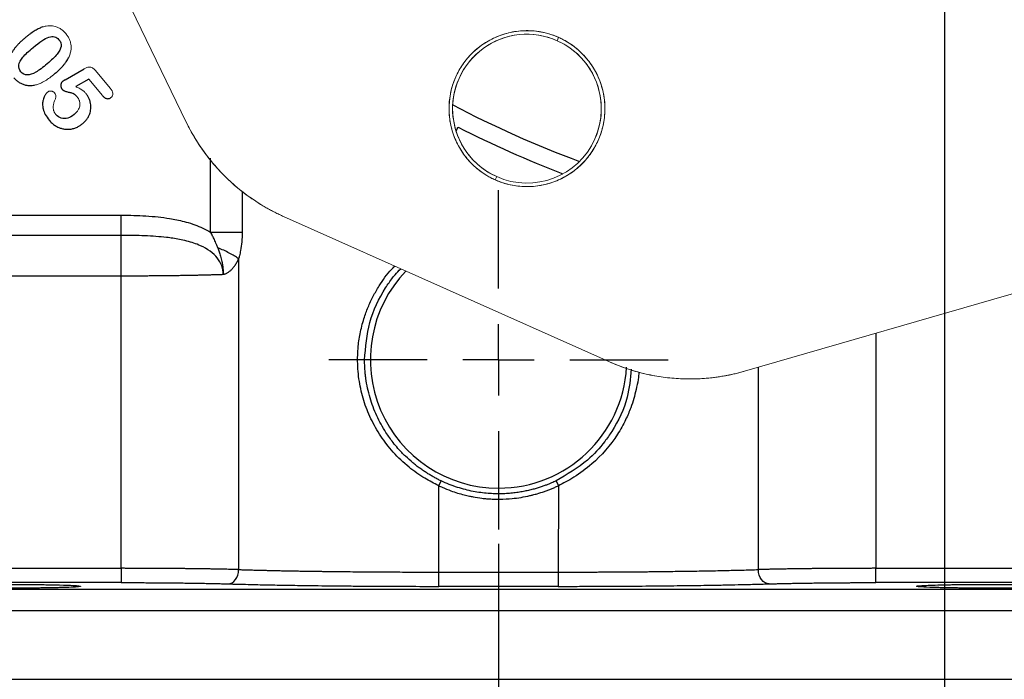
# Model space of a CAD drawing. Header units: inches. Extents: x 0.3 to 34.1, y 0.2 to 21.7.
# Tile 7 of 36: x 4.5 to 7.9, y 5 to 7.3. Entities that reach past the tile are written whole.
import ezdxf

# ---------------------------------------------------------------- set-up
doc = ezdxf.new("R2010")
doc.units = ezdxf.units.IN
doc.header["$MEASUREMENT"] = 0
doc.layers.add('SLD-0', color=7, linetype='Continuous', lineweight=25)
doc.styles.add('SLDTEXTSTYLE0', font='TXT', dxfattribs={"width": 0.75})
doc.dimstyles.new('SLDDIMSTYLE0', dxfattribs={"dimtxt": 0.125, "dimasz": 0.13, "dimexe": 0, "dimexo": 0.0625, "dimgap": 0.03125, "dimtad": 0, "dimtih": 1, "dimtoh": 1, "dimlfac": 0.8, "dimrnd": 1e-09, "dimzin": 12, "dimdsep": 46, "dimtxsty": 'SLDTEXTSTYLE0', "dimsah": 1, "dimcen": 0.09, "dimadec": 0, "dimazin": 3, "dimtfac": 1, "dimtofl": 0, "dimtmove": 0, "dimatfit": 3, "dimfxl": 1, "dimfrac": 2, "dimtolj": 1, "dimtzin": 12, "dimarcsym": 0})

# ---------------------------------------------------------------- blocks, each defined once
blk = doc.blocks.new('_D')
at = {"layer": 'SLD-0'}
for p, q in [((11.5481, 10.2186), (11.5481, 1.9743)), ((6.1356, 5.4623), (6.1356, 1.9743)), ((9.069, 2.2793), (9.0309, 2.2793)), ((9.0309, 2.2793), (9.0309, 2.0809)), ((9.577, 2.2793), (9.6151, 2.2793)), ((9.6151, 2.2793), (9.6151, 2.0809)), ((6.1356, 2.0993), (8.9213, 2.0993)), ((9.0309, 2.0809), (9.069, 2.0809)), ((9.6151, 2.0809), (9.577, 2.0809)), ((11.5481, 2.0993), (9.7247, 2.0993))]:
    blk.add_line(p, q, dxfattribs=at)
for points in [[(6.1356, 2.0993), (6.2656, 2.0793), (6.2656, 2.1193)], [(11.5481, 2.0993), (11.4181, 2.1193), (11.4181, 2.0793)]]:
    blk.add_solid(points, dxfattribs=at)
at = {"layer": 'SLD-0', "char_height": 0.125, "attachment_point": 1, "style": 'SLDTEXTSTYLE0'}
for s, insert in [('109.98', (9.069, 2.242)), ('4.33', (9.1614, 2.055))]:
    blk.add_mtext(s, dxfattribs=dict(at, insert=insert))
blk = doc.blocks.new('_D_1')
at = {"layer": 'SLD-0'}
for p, q in [((7.6981, 9.2324), (7.6981, 2.9192)), ((6.1356, 5.4623), (6.1356, 2.9192)), ((6.7439, 3.2242), (6.7058, 3.2242)), ((6.7058, 3.2242), (6.7058, 3.0258)), ((7.1595, 3.2242), (7.1976, 3.2242)), ((7.1976, 3.2242), (7.1976, 3.0258)), ((6.1356, 3.0442), (6.5962, 3.0442)), ((7.6981, 3.0442), (7.3072, 3.0442)), ((6.7058, 3.0258), (6.7439, 3.0258)), ((7.1976, 3.0258), (7.1595, 3.0258))]:
    blk.add_line(p, q, dxfattribs=at)
for points in [[(6.1356, 3.0442), (6.2656, 3.0242), (6.2656, 3.0642)], [(7.6981, 3.0442), (7.5681, 3.0642), (7.5681, 3.0242)]]:
    blk.add_solid(points, dxfattribs=at)
at = {"layer": 'SLD-0', "char_height": 0.125, "attachment_point": 1, "style": 'SLDTEXTSTYLE0'}
for s, insert in [('31.75', (6.7439, 3.1869)), ('1.25', (6.7901, 2.9999))]:
    blk.add_mtext(s, dxfattribs=dict(at, insert=insert))
blk = doc.blocks.new('_D_2')
at = {"layer": 'SLD-0'}
for p, q in [((6.1356, 5.4623), (6.1356, 2.4468)), ((10.0418, 4.9379), (10.0418, 2.4468)), ((7.868, 2.7518), (7.8299, 2.7518)), ((7.8299, 2.7518), (7.8299, 2.5533)), ((8.2836, 2.7518), (8.3217, 2.7518)), ((8.3217, 2.7518), (8.3217, 2.5533)), ((6.1356, 2.5718), (7.7203, 2.5718)), ((7.8299, 2.5533), (7.868, 2.5533)), ((8.3217, 2.5533), (8.2836, 2.5533)), ((10.0418, 2.5718), (8.4313, 2.5718))]:
    blk.add_line(p, q, dxfattribs=at)
for points in [[(6.1356, 2.5718), (6.2656, 2.5518), (6.2656, 2.5918)], [(10.0418, 2.5718), (9.9118, 2.5918), (9.9118, 2.5518)]]:
    blk.add_solid(points, dxfattribs=at)
at = {"layer": 'SLD-0', "char_height": 0.125, "attachment_point": 1, "style": 'SLDTEXTSTYLE0'}
for s, insert in [('79.38', (7.868, 2.7145)), ('3.13', (7.9142, 2.5275))]:
    blk.add_mtext(s, dxfattribs=dict(at, insert=insert))
blk = doc.blocks.new('_D_3')
at = {"layer": 'SLD-0'}
for p, q in [((6.1356, 5.4623), (6.1356, 2.4468)), ((2.2293, 4.9379), (2.2293, 2.4468)), ((3.8768, 2.7518), (3.8388, 2.7518)), ((3.8388, 2.7518), (3.8388, 2.5533)), ((4.2925, 2.7518), (4.3306, 2.7518)), ((4.3306, 2.7518), (4.3306, 2.5533)), ((2.2293, 2.5718), (3.7291, 2.5718)), ((3.8388, 2.5533), (3.8768, 2.5533)), ((4.3306, 2.5533), (4.2925, 2.5533)), ((6.1356, 2.5718), (4.4402, 2.5718))]:
    blk.add_line(p, q, dxfattribs=at)
for points in [[(2.2293, 2.5718), (2.3593, 2.5518), (2.3593, 2.5918)], [(6.1356, 2.5718), (6.0056, 2.5918), (6.0056, 2.5518)]]:
    blk.add_solid(points, dxfattribs=at)
at = {"layer": 'SLD-0', "char_height": 0.125, "attachment_point": 1, "style": 'SLDTEXTSTYLE0'}
for s, insert in [('79.38', (3.8768, 2.7145)), ('3.13', (3.923, 2.5275))]:
    blk.add_mtext(s, dxfattribs=dict(at, insert=insert))
blk = doc.blocks.new('_D_4')
at = {"layer": 'SLD-0'}
for p, q in [((2.1575, 7.0337), (2.1575, 1.9743)), ((6.1356, 5.4623), (6.1356, 1.9743)), ((4.1676, 2.2793), (4.1295, 2.2793)), ((4.1295, 2.2793), (4.1295, 2.0809)), ((4.5833, 2.2793), (4.6213, 2.2793)), ((4.6213, 2.2793), (4.6213, 2.0809)), ((2.1575, 2.0993), (4.0199, 2.0993)), ((4.1295, 2.0809), (4.1676, 2.0809)), ((4.6213, 2.0809), (4.5833, 2.0809)), ((6.1356, 2.0993), (4.731, 2.0993))]:
    blk.add_line(p, q, dxfattribs=at)
for points in [[(2.1575, 2.0993), (2.2875, 2.0793), (2.2875, 2.1193)], [(6.1356, 2.0993), (6.0056, 2.1193), (6.0056, 2.0793)]]:
    blk.add_solid(points, dxfattribs=at)
at = {"layer": 'SLD-0', "char_height": 0.125, "attachment_point": 1, "style": 'SLDTEXTSTYLE0'}
for s, insert in [('80.84', (4.1676, 2.242)), ('3.18', (4.2138, 2.055))]:
    blk.add_mtext(s, dxfattribs=dict(at, insert=insert))
blk = doc.blocks.new('SW_CENTERMARKSYMBOL_1')
at = {"layer": 'SLD-0', "color": 0}
for p, q in [((0, 0.25), (0, 0.594375)), ((0, 0), (0, 0.125)), ((-0.25, 0), (-0.594375, 0)), ((0, 0), (-0.125, 0)), ((0, 0), (0, -0.125)), ((0, 0), (0.125, 0)), ((0.25, 0), (0.594375, 0)), ((0, -0.25), (0, -0.594375))]:
    blk.add_line(p, q, dxfattribs=at)

msp = doc.modelspace()

# ---------------------------------------------------------------- linework, layer by layer
at = {"color": 144, "linetype": 'Continuous', "lineweight": 18}
for p, q in [((5.0415, 6.9386), (4.1359, 8.8065)), ((6.3413, 7.2242), (6.3463, 7.2356)), ((4.776, 7.0564), (4.722, 7.1208)), ((4.6994, 7.0895), (4.7479, 7.0317)), ((6.124, 6.7367), (6.1291, 6.7481)), ((8.9924, 6.6421), (6.9979, 6.0667)), ((6.5243, 6.0995), (5.3825, 6.6084))]:
    msp.add_line(p, q, dxfattribs=at)
at = {"color": 7, "linetype": 'Continuous', "lineweight": 25}
for p, q in [((4.6169, 7.0867), (4.684, 7.1254)), ((4.6994, 7.0895), (4.6539, 7.0632)), ((3.5579, 6.6131), (4.8136, 6.6131)), ((4.8136, 6.5424), (3.5372, 6.5424)), ((5.2249, 6.4604), (5.2249, 5.372)), ((3.3021, 6.4009), (4.8136, 6.4009)), ((4.8136, 5.3764), (4.8136, 6.4009)), ((5.926, 5.6658), (5.9341, 5.6827)), ((5.9261, 5.3633), (5.926, 5.6658)), ((6.3371, 5.6826), (6.3452, 5.6657)), ((6.3452, 5.6657), (6.3451, 5.3633)), ((3.3021, 5.3764), (4.8136, 5.3764)), ((5.9261, 5.3633), (6.3451, 5.3633)), ((7.4576, 5.3764), (8.9691, 5.3764)), ((4.8136, 5.3264), (3.3021, 5.3264)), ((8.9691, 5.3264), (7.4576, 5.3264)), ((3.8719, 5.3031), (8.3992, 5.3031)), ((6.3451, 5.3133), (5.9261, 5.3133)), ((8.3992, 5.2281), (3.8719, 5.2281)), ((3.8719, 4.9879), (8.3992, 4.9879)), ((4.6712, 4.9878), (4.6712, 4.9879)), ((7.6, 4.9879), (7.6, 4.9878))]:
    msp.add_line(p, q, dxfattribs=at)
at = {"color": 8, "linetype": 'Continuous', "lineweight": 25}
for p, q in [((5.1268, 6.553), (5.1268, 6.8132)), ((5.2371, 6.696), (5.2371, 6.553)), ((7.4576, 6.1993), (7.4576, 5.3764)), ((7.0463, 5.372), (7.0463, 6.0806))]:
    msp.add_line(p, q, dxfattribs=at)
at = {"color": 144, "linetype": 'Continuous', "lineweight": 18}
for centre, radius, start, end in [((6.2352, 6.9861), 0.2731, 65.9786, 245.9786), ((6.2352, 6.9861), 0.2606, 65.9786, 245.9786), ((6.2352, 6.9861), 0.2606, 335.9786, 155.9786), ((6.2352, 6.9861), 0.2731, 245.9786, 65.9786), ((6.2352, 6.9861), 0.2606, 245.9786, 65.9786), ((6.2352, 6.9861), 0.2606, 155.9786, 335.9786), ((5.6643, 7.2406), 0.6921, 205.8638, 245.9786), ((6.806, 6.7317), 0.6921, 245.9786, 286.0934)]:
    msp.add_arc(centre, radius, start, end, dxfattribs=at)
at = {"color": 8, "linetype": 'Continuous', "lineweight": 25}
msp.add_arc((7.6981, 10.2686), 3.6954, 242.2048, 249.7524, dxfattribs=at)
at = {"color": 7, "linetype": 'Continuous', "lineweight": 25}
for centre, radius, start, end in [((7.6981, 10.2686), 3.7563, 243.0222, 249.1555), ((6.1356, 6.1066), 0.4494, 136.2472, 270), ((6.1356, 6.1066), 0.4494, 270, 356.7045)]:
    msp.add_arc(centre, radius, start, end, dxfattribs=at)
for points, knots in [([(4.5384, 7.2722), (4.5363, 7.2714), (4.532, 7.2699), (4.5255, 7.2669), (4.5187, 7.2634), (4.5117, 7.2594), (4.5045, 7.2548), (4.497, 7.2497), (4.4892, 7.244), (4.4812, 7.2378), (4.4758, 7.2334), (4.4731, 7.2311)], [0, 0, 0, 0, 0.086206, 0.178112, 0.276006, 0.380125, 0.490667, 0.607798, 0.731655, 0.862355, 1, 1, 1, 1]), ([(4.4731, 7.2311), (4.4699, 7.2284), (4.4638, 7.2231), (4.4554, 7.215), (4.4478, 7.2069), (4.441, 7.1988), (4.4352, 7.1908), (4.4319, 7.1853), (4.4303, 7.1827)], [0, 0, 0, 0, 0.191397, 0.372225, 0.542926, 0.704021, 0.856133, 1, 1, 1, 1]), ([(4.5047, 7.2006), (4.5273, 7.2195), (4.5457, 7.2315), (4.5744, 7.2413), (4.5861, 7.2383), (4.5951, 7.2276)], [-2, -2, -2, -2, -1, -1, 0, 0, 0, 0]), ([(4.5951, 7.2276), (4.6014, 7.2201), (4.6039, 7.2122), (4.6013, 7.1956), (4.5967, 7.1865), (4.5807, 7.167), (4.5692, 7.1559), (4.5544, 7.1434)], [-3, -3, -3, -3, -2, -2, -1, -1, 0, 0, 0, 0]), ([(4.4616, 7.1152), (4.4556, 7.1224), (4.4532, 7.1302), (4.4561, 7.1471), (4.461, 7.1563), (4.4775, 7.1763), (4.4894, 7.1877), (4.5047, 7.2006)], [-3, -3, -3, -3, -2, -2, -1, -1, 0, 0, 0, 0]), ([(4.5544, 7.1434), (4.5386, 7.1302), (4.5252, 7.1204), (4.503, 7.1075), (4.4931, 7.1042), (4.4755, 7.104), (4.468, 7.1076), (4.4616, 7.1152)], [-3, -3, -3, -3, -2, -2, -1, -1, 0, 0, 0, 0]), ([(4.58, 7.108), (4.5834, 7.1108), (4.5899, 7.1164), (4.5989, 7.125), (4.607, 7.1333), (4.614, 7.1414), (4.62, 7.1494), (4.6251, 7.1572), (4.6278, 7.1625), (4.6291, 7.165)], [0, 0, 0, 0, 0.17534, 0.339167, 0.491801, 0.63364, 0.765179, 0.887039, 1, 1, 1, 1]), ([(4.4372, 7.0942), (4.4386, 7.0926), (4.4414, 7.0894), (4.446, 7.0851), (4.4508, 7.0812), (4.4558, 7.0778), (4.4611, 7.0749), (4.4666, 7.0724), (4.4724, 7.0703), (4.4813, 7.068), (4.4939, 7.0665), (4.5044, 7.0678), (4.5097, 7.0685)], [0, 0, 0, 0, 0.0794214, 0.1569136, 0.2329629, 0.3080841, 0.3828107, 0.4576848, 0.5332455, 0.6100172, 0.8003131, 1, 1, 1, 1]), ([(4.6075, 7.081), (4.6068, 7.0803), (4.6053, 7.0789), (4.6037, 7.0764), (4.6025, 7.0735), (4.6017, 7.0704), (4.6014, 7.0658), (4.6021, 7.0598), (4.6048, 7.0558), (4.6062, 7.0539)], [0, 0, 0, 0, 0.100881, 0.200506, 0.302342, 0.409646, 0.52521, 0.762995, 1, 1, 1, 1]), ([(4.6169, 7.0867), (4.6147, 7.0854), (4.6115, 7.0836), (4.6084, 7.0816), (4.6075, 7.081)], [0, 0, 0, 0, 0.695589, 1, 1, 1, 1]), ([(4.555, 7.0441), (4.5541, 7.0433), (4.5523, 7.0417), (4.5499, 7.0389), (4.5477, 7.0356), (4.5448, 7.0307), (4.5418, 7.0242), (4.5394, 7.0167), (4.5382, 7.0097), (4.5379, 7.0022), (4.5383, 6.9939), (4.5403, 6.9811), (4.547, 6.9643), (4.556, 6.9525), (4.5609, 6.9461)], [0, 0, 0, 0, 0.031964, 0.06609, 0.102718, 0.142123, 0.224219, 0.300324, 0.358851, 0.421231, 0.50708, 0.589914, 0.779518, 1, 1, 1, 1]), ([(4.6062, 7.0539), (4.6067, 7.0533), (4.6077, 7.0522), (4.6097, 7.0508), (4.612, 7.0494), (4.6151, 7.048), (4.6194, 7.0465), (4.6268, 7.0446), (4.6347, 7.0429), (4.6418, 7.0407), (4.6471, 7.0387), (4.653, 7.0341), (4.657, 7.0296), (4.6593, 7.027)], [0, 0, 0, 0, 0.036179, 0.075914, 0.119863, 0.168513, 0.244283, 0.340763, 0.546052, 0.639761, 0.704953, 0.828187, 1, 1, 1, 1]), ([(4.6794, 6.9345), (4.681, 6.9359), (4.6841, 6.9386), (4.6884, 6.9431), (4.6922, 6.9478), (4.6957, 6.9528), (4.6987, 6.9581), (4.703, 6.9671), (4.7071, 6.9808), (4.7075, 6.9967), (4.7053, 7.0099), (4.7019, 7.0203), (4.6968, 7.0302), (4.6923, 7.0361), (4.69, 7.0391)], [0, 0, 0, 0, 0.05376, 0.106505, 0.158543, 0.210196, 0.261791, 0.313659, 0.468036, 0.622327, 0.717076, 0.8101, 0.903665, 1, 1, 1, 1]), ([(4.7479, 7.0317), (4.749, 7.0305), (4.7509, 7.0283), (4.7542, 7.0255), (4.7577, 7.0231), (4.7618, 7.0214), (4.7668, 7.0207), (4.7725, 7.0216), (4.7757, 7.0239), (4.7775, 7.0252)], [0, 0, 0, 0, 0.137321, 0.261613, 0.374657, 0.512767, 0.649323, 0.816881, 1, 1, 1, 1]), ([(4.5609, 6.9461), (4.5626, 6.9442), (4.5658, 6.9405), (4.5711, 6.9354), (4.5766, 6.9308), (4.5823, 6.9268), (4.5882, 6.9233), (4.5959, 6.9196), (4.6056, 6.9162), (4.6163, 6.9142), (4.626, 6.9137), (4.6361, 6.9143), (4.6476, 6.9167), (4.6594, 6.9213), (4.6701, 6.9272), (4.6763, 6.932), (4.6794, 6.9345)], [0, 0, 0, 0, 0.056654, 0.111517, 0.164876, 0.217043, 0.268351, 0.319152, 0.40919, 0.498362, 0.562474, 0.626917, 0.724887, 0.824965, 0.910871, 1, 1, 1, 1]), ([(4.6485, 6.9656), (4.6413, 6.9595), (4.6337, 6.9553), (4.6181, 6.9508), (4.6106, 6.9507), (4.5961, 6.9548), (4.5899, 6.9589), (4.5847, 6.9651)], [-3, -3, -3, -3, -2, -2, -1, -1, 0, 0, 0, 0]), ([(4.8136, 6.6131), (4.8434, 6.6131), (4.8732, 6.6123), (4.9297, 6.6086), (4.9563, 6.6059), (4.9995, 6.5989), (5.0161, 6.5955), (5.0426, 6.5887), (5.0527, 6.5857), (5.0825, 6.5757), (5.1018, 6.5674), (5.1224, 6.5557), (5.1246, 6.5544), (5.1268, 6.553)], [-0.6893704, -0.6893704, -0.6893704, -0.6893704, -0.5105501, -0.5105501, -0.3061839, -0.3061839, -0.1784551, -0.1784551, -0.1145907, -0.1145907, -0.0124076, -0.0124076, 0, 0, 0, 0]), ([(4.8136, 6.5424), (4.8136, 6.5475), (4.8136, 6.5669), (4.8136, 6.5977), (4.8136, 6.6131)], [-1, -1, -1, -1, -0.5000016, -0.0000016, -0.0000016, -0.0000016, -0.0000016]), ([(5.1711, 6.406), (5.1712, 6.4255), (5.1641, 6.445), (5.1368, 6.4803), (5.1156, 6.4951), (5.0759, 6.513), (5.0596, 6.5184), (5.0339, 6.5249), (5.0252, 6.5268), (5.0019, 6.5312), (4.9871, 6.5334), (4.9481, 6.5379), (4.9235, 6.5395), (4.8704, 6.5419), (4.842, 6.5424), (4.8136, 6.5424)], [-1.021831, -1.021831, -1.021831, -1.021831, -0.840456, -0.840456, -0.676963, -0.676963, -0.57478, -0.57478, -0.510915, -0.510915, -0.383187, -0.383187, -0.17882, -0.17882, 0, 0, 0, 0]), ([(4.8136, 6.4009), (4.8136, 6.4389), (4.8136, 6.5002), (4.8136, 6.5343), (4.8136, 6.5422)], [0.189253, 0.189253, 0.189253, 0.189253, 0.689253, 1, 1, 1, 1]), ([(5.2371, 6.553), (5.2231, 6.553), (5.2059, 6.553), (5.1681, 6.553), (5.1475, 6.553), (5.1268, 6.553)], [0, 0, 0, 0, 0.5, 0.5, 1, 1, 1, 1]), ([(5.152, 6.4987), (5.1504, 6.5028), (5.1467, 6.5124), (5.1407, 6.5263), (5.1339, 6.5403), (5.1292, 6.5487), (5.1268, 6.553)], [0, 0, 0, 0, 0.220057, 0.520526, 0.755609, 1, 1, 1, 1]), ([(5.2371, 6.553), (5.2371, 6.5417), (5.2366, 6.5305), (5.2346, 6.5091), (5.2333, 6.4991), (5.2304, 6.4832), (5.2292, 6.4772), (5.2269, 6.4676), (5.2259, 6.464), (5.2249, 6.4604)], [0, 0, 0, 0, 0.0686866, 0.0686866, 0.1306012, 0.1306012, 0.1692979, 0.1692979, 0.1934833, 0.1934833, 0.1934833, 0.1934833]), ([(5.152, 6.4987), (5.1536, 6.4943), (5.1553, 6.4898), (5.1585, 6.4802), (5.1601, 6.4751), (5.1625, 6.4666), (5.1632, 6.4637), (5.1648, 6.4574), (5.1655, 6.4541), (5.1671, 6.4466), (5.1678, 6.4426), (5.169, 6.4349), (5.1693, 6.4321), (5.1699, 6.4268), (5.1701, 6.4249), (5.1704, 6.4211), (5.1705, 6.4198), (5.1707, 6.4172), (5.1708, 6.4162), (5.1708, 6.4144), (5.1709, 6.4138), (5.171, 6.4112), (5.1711, 6.4091), (5.1711, 6.406)], [0, 0, 0, 0, 0.25, 0.25, 0.5, 0.5, 0.625, 0.625, 0.75, 0.75, 0.875, 0.875, 0.9375, 0.9375, 0.96875, 0.96875, 0.984375, 0.984375, 0.992188, 0.992188, 0.996094, 0.996094, 1, 1, 1, 1]), ([(5.1711, 6.406), (5.1718, 6.406), (5.1732, 6.4061), (5.1756, 6.4067), (5.1781, 6.4076), (5.1814, 6.409), (5.1853, 6.4111), (5.1908, 6.4146), (5.1972, 6.4198), (5.2047, 6.4275), (5.2121, 6.4369), (5.219, 6.448), (5.223, 6.4562), (5.2249, 6.4604)], [0, 0, 0, 0, 0.028231, 0.060806, 0.097948, 0.139808, 0.205075, 0.273906, 0.398158, 0.528494, 0.682351, 0.838971, 1, 1, 1, 1]), ([(5.926, 5.6658), (5.9097, 5.6741), (5.8731, 5.6925), (5.8188, 5.7314), (5.7664, 5.7807), (5.7219, 5.8382), (5.6872, 5.8992), (5.6619, 5.9636), (5.646, 6.0314), (5.6409, 6.0932), (5.6425, 6.1493), (5.65, 6.1993), (5.6621, 6.2473), (5.678, 6.2909), (5.6958, 6.3294), (5.7223, 6.3742), (5.7472, 6.4103), (5.7683, 6.431), (5.7722, 6.4347)], [0, 0, 0, 0, 0.059835, 0.133612, 0.217534, 0.295478, 0.372038, 0.447554, 0.521699, 0.59912, 0.649376, 0.704795, 0.764007, 0.810893, 0.85707, 0.902899, 0.982372, 1, 1, 1, 1]), ([(5.6662, 6.1066), (5.6698, 6.1508), (5.6772, 6.2398), (5.7219, 6.3347), (5.7584, 6.3863), (5.7759, 6.4088), (5.7861, 6.4187), (5.793, 6.4254)], [0, 0, 0, 0, 0.3745352, 0.7555151, 0.8789724, 0.9172101, 1, 1, 1, 1]), ([(4.8136, 6.4009), (4.8193, 6.4009), (4.8306, 6.4009), (4.8476, 6.401), (4.8646, 6.401), (4.8817, 6.4011), (4.8987, 6.4012), (4.9158, 6.4013), (4.9328, 6.4014), (4.9498, 6.4016), (4.9667, 6.4018), (4.9835, 6.402), (5.0002, 6.4022), (5.0168, 6.4024), (5.0332, 6.4027), (5.0495, 6.403), (5.0655, 6.4033), (5.0814, 6.4036), (5.0971, 6.4039), (5.1124, 6.4043), (5.1276, 6.4047), (5.1424, 6.4051), (5.157, 6.4055), (5.1664, 6.4058), (5.1711, 6.406)], [0, 0, 0, 0, 0.043545, 0.087271, 0.131179, 0.175268, 0.21954, 0.263992, 0.308627, 0.353443, 0.398442, 0.443622, 0.488985, 0.534529, 0.580256, 0.626164, 0.672255, 0.718529, 0.764984, 0.811622, 0.858443, 0.905446, 0.952632, 1, 1, 1, 1]), ([(5.9341, 5.6827), (5.93, 5.6847), (5.9218, 5.6887), (5.9096, 5.6952), (5.8973, 5.7022), (5.8849, 5.7097), (5.8725, 5.7179), (5.86, 5.7266), (5.8476, 5.7359), (5.8306, 5.7496), (5.8085, 5.7694), (5.7856, 5.7933), (5.7625, 5.8211), (5.7361, 5.8582), (5.7076, 5.9102), (5.6877, 5.9631), (5.6764, 6.0072), (5.6716, 6.0343), (5.6691, 6.0544), (5.6675, 6.0702), (5.6664, 6.0877), (5.6663, 6.1007), (5.6662, 6.1066)], [0, 0, 0, 0, 0.025447, 0.051527, 0.078242, 0.105597, 0.133595, 0.16224, 0.191534, 0.221482, 0.28633, 0.359627, 0.409632, 0.492117, 0.618674, 0.745843, 0.811927, 0.876205, 0.90142, 0.926354, 0.966409, 1, 1, 1, 1]), ([(6.6002, 6.0733), (6.5973, 6.0404), (6.5904, 5.9634), (6.5496, 5.8796), (6.4996, 5.8079), (6.4399, 5.7421), (6.3756, 5.7049), (6.3371, 5.6827)], [0, 0, 0, 0, 0.198701, 0.465557, 0.55314, 0.732959, 1, 1, 1, 1]), ([(6.6277, 6.0638), (6.6269, 6.0551), (6.6248, 6.0344), (6.618, 6.0034), (6.6098, 5.9703), (6.5981, 5.9347), (6.5799, 5.8925), (6.5404, 5.8221), (6.4797, 5.7522), (6.4128, 5.7027), (6.3726, 5.6789), (6.354, 5.6699), (6.3452, 5.6657)], [0, 0, 0, 0, 0.05106, 0.121691, 0.185772, 0.251445, 0.341538, 0.455941, 0.726638, 0.879354, 0.942897, 1, 1, 1, 1]), ([(5.926, 5.6658), (5.9301, 5.6639), (5.9442, 5.6574), (5.9735, 5.6456), (6.0055, 5.6358), (6.0315, 5.6296), (6.0523, 5.6256), (6.0697, 5.6228), (6.0854, 5.621), (6.0959, 5.6201), (6.109, 5.6192), (6.1222, 5.6186), (6.1327, 5.6185), (6.1521, 5.6186), (6.19, 5.6205), (6.2285, 5.6269), (6.2576, 5.6339), (6.2746, 5.6386), (6.29, 5.6435), (6.3025, 5.6477), (6.3108, 5.6507), (6.3208, 5.6547), (6.333, 5.66), (6.341, 5.6637), (6.3452, 5.6657)], [0, 0, 0, 0, 0.031168, 0.107346, 0.218767, 0.262267, 0.292356, 0.365449, 0.384422, 0.402017, 0.438655, 0.475108, 0.49333, 0.511783, 0.60947, 0.755745, 0.781006, 0.816768, 0.877776, 0.893032, 0.908314, 0.938868, 0.96764, 1, 1, 1, 1]), ([(6.3371, 5.6827), (6.3346, 5.6816), (6.3293, 5.6791), (6.3207, 5.6753), (6.311, 5.6712), (6.3001, 5.667), (6.288, 5.6626), (6.2747, 5.6583), (6.2601, 5.654), (6.2443, 5.6499), (6.2272, 5.6462), (6.2088, 5.6429), (6.1891, 5.6402), (6.1682, 5.6382), (6.1461, 5.6372), (6.1228, 5.6372), (6.0983, 5.6385), (6.0728, 5.6412), (6.0463, 5.6456), (6.019, 5.6517), (5.991, 5.6598), (5.9624, 5.6699), (5.9437, 5.6784), (5.9341, 5.6827)], [0, 0, 0, 0, 0.01971, 0.042211, 0.067503, 0.095587, 0.126461, 0.160127, 0.196584, 0.235832, 0.27787, 0.3227, 0.37032, 0.420731, 0.473933, 0.529925, 0.588708, 0.650281, 0.714645, 0.781799, 0.851743, 0.924476, 1, 1, 1, 1]), ([(5.2249, 5.372), (5.2211, 5.3721), (5.2136, 5.3723), (5.2017, 5.3725), (5.1896, 5.3728), (5.1771, 5.3731), (5.1644, 5.3733), (5.1514, 5.3736), (5.1382, 5.3738), (5.1247, 5.3741), (5.111, 5.3743), (5.0971, 5.3745), (5.083, 5.3747), (5.0687, 5.3749), (5.0543, 5.375), (5.0397, 5.3752), (5.025, 5.3753), (5.0102, 5.3755), (4.9953, 5.3756), (4.9803, 5.3757), (4.9652, 5.3758), (4.9501, 5.3759), (4.9349, 5.376), (4.9197, 5.3761), (4.9045, 5.3762), (4.8893, 5.3762), (4.8741, 5.3763), (4.8589, 5.3763), (4.8438, 5.3763), (4.8287, 5.3764), (4.8186, 5.3764), (4.8136, 5.3764)], [0, 0, 0, 0, 0.036609, 0.0730661, 0.1093711, 0.1455242, 0.1815254, 0.2173746, 0.2530719, 0.2886173, 0.3240108, 0.3592523, 0.3943421, 0.4292799, 0.4640659, 0.4987, 0.5331823, 0.5675128, 0.6016915, 0.6357184, 0.6695935, 0.7033169, 0.7368885, 0.7703084, 0.8035765, 0.8366929, 0.8696577, 0.9024707, 0.9351321, 0.9676419, 1, 1, 1, 1]), ([(4.8136, 5.3764), (4.8136, 5.3635), (4.8136, 5.3507), (4.8136, 5.3323), (4.8136, 5.3267), (4.8136, 5.3264)], [0, 0, 0, 0, 0.5, 0.5, 1, 1, 1, 1]), ([(5.1875, 5.322), (5.1972, 5.3222), (5.2165, 5.3332), (5.2248, 5.359), (5.2249, 5.372)], [-1, -1, -1, -1, -0.5003578, -0.0003578, -0.0003578, -0.0003578, -0.0003578]), ([(5.2249, 5.372), (5.2298, 5.3718), (5.2395, 5.3715), (5.2546, 5.3711), (5.2698, 5.3707), (5.2854, 5.3702), (5.3012, 5.3698), (5.3172, 5.3695), (5.3335, 5.3691), (5.35, 5.3687), (5.3667, 5.3684), (5.3835, 5.368), (5.4006, 5.3677), (5.4178, 5.3674), (5.4351, 5.3671), (5.4526, 5.3668), (5.4702, 5.3665), (5.4879, 5.3663), (5.5058, 5.366), (5.5237, 5.3658), (5.5478, 5.3655), (5.5785, 5.3651), (5.616, 5.3647), (5.6539, 5.3644), (5.6923, 5.3641), (5.7309, 5.3638), (5.7697, 5.3636), (5.8087, 5.3635), (5.8478, 5.3634), (5.8869, 5.3633), (5.913, 5.3633), (5.9261, 5.3633)], [0, 0, 0, 0, 0.02762, 0.055095, 0.082425, 0.109611, 0.136652, 0.163548, 0.1903, 0.216907, 0.24337, 0.269688, 0.295861, 0.32189, 0.347774, 0.373513, 0.399108, 0.424558, 0.449864, 0.475025, 0.500042, 0.55072, 0.601246, 0.651621, 0.701843, 0.751915, 0.801835, 0.851603, 0.90122, 0.950686, 1, 1, 1, 1]), ([(5.9261, 5.3133), (5.9261, 5.3136), (5.9261, 5.3192), (5.9261, 5.3376), (5.9261, 5.3504), (5.9261, 5.3633)], [0, 0, 0, 0, 0.5, 0.5, 1, 1, 1, 1]), ([(6.3451, 5.3633), (6.3524, 5.3633), (6.3668, 5.3633), (6.3886, 5.3633), (6.4103, 5.3633), (6.432, 5.3634), (6.4537, 5.3634), (6.4754, 5.3635), (6.4971, 5.3636), (6.5187, 5.3637), (6.5402, 5.3638), (6.5617, 5.364), (6.5831, 5.3641), (6.6044, 5.3643), (6.6256, 5.3645), (6.6467, 5.3646), (6.6676, 5.3648), (6.6884, 5.3651), (6.7091, 5.3653), (6.7342, 5.3656), (6.7638, 5.366), (6.7976, 5.3665), (6.831, 5.367), (6.864, 5.3676), (6.8963, 5.3682), (6.928, 5.3689), (6.959, 5.3696), (6.9891, 5.3703), (7.0184, 5.3711), (7.037, 5.3717), (7.0463, 5.372)], [0, 0, 0, 0, 0.027379, 0.054805, 0.082277, 0.109797, 0.137363, 0.164976, 0.192635, 0.220342, 0.248095, 0.275895, 0.303743, 0.331636, 0.359577, 0.387565, 0.415599, 0.443681, 0.471809, 0.499985, 0.547648, 0.595831, 0.644533, 0.693755, 0.743497, 0.793758, 0.844539, 0.89584, 0.94766, 1, 1, 1, 1]), ([(6.3451, 5.3633), (6.3451, 5.3504), (6.3451, 5.3376), (6.3451, 5.3192), (6.3451, 5.3136), (6.3451, 5.3133)], [0, 0, 0, 0, 0.5, 0.5, 1, 1, 1, 1]), ([(7.4576, 5.3764), (7.452, 5.3764), (7.4408, 5.3764), (7.4239, 5.3763), (7.407, 5.3763), (7.3901, 5.3763), (7.3731, 5.3762), (7.3562, 5.3761), (7.3392, 5.376), (7.3223, 5.3759), (7.3054, 5.3758), (7.2886, 5.3757), (7.2719, 5.3756), (7.2553, 5.3754), (7.2388, 5.3753), (7.2225, 5.3751), (7.2064, 5.3749), (7.1904, 5.3747), (7.1747, 5.3745), (7.1591, 5.3743), (7.1439, 5.374), (7.1289, 5.3738), (7.1142, 5.3735), (7.0999, 5.3732), (7.0859, 5.3729), (7.0723, 5.3726), (7.059, 5.3723), (7.0505, 5.3721), (7.0463, 5.372)], [0, 0, 0, 0, 0.036091, 0.072371, 0.108841, 0.1455, 0.182349, 0.219387, 0.256615, 0.294033, 0.331641, 0.369438, 0.407424, 0.445601, 0.483967, 0.522523, 0.561269, 0.600204, 0.639329, 0.678644, 0.718149, 0.757844, 0.797729, 0.837803, 0.878067, 0.918522, 0.959166, 1, 1, 1, 1]), ([(7.4576, 5.3264), (7.4576, 5.3267), (7.4576, 5.3323), (7.4576, 5.3507), (7.4576, 5.3635), (7.4576, 5.3764)], [0, 0, 0, 0, 0.5, 0.5, 1, 1, 1, 1]), ([(4.4168, 5.3202), (4.4206, 5.3202), (4.428, 5.3202), (4.4392, 5.3201), (4.4505, 5.3201), (4.4617, 5.3201), (4.4729, 5.32), (4.4841, 5.3199), (4.4952, 5.3198), (4.5063, 5.3197), (4.5172, 5.3196), (4.5279, 5.3195), (4.5385, 5.3193), (4.5489, 5.3192), (4.5591, 5.319), (4.569, 5.3188), (4.5786, 5.3186), (4.5879, 5.3184), (4.614, 5.3178), (4.6557, 5.3162), (4.6774, 5.3138), (4.6633, 5.3115), (4.6342, 5.3099), (4.6041, 5.3089), (4.5798, 5.3084), (4.5615, 5.308), (4.5422, 5.3077), (4.5221, 5.3074), (4.5015, 5.3072), (4.4805, 5.307), (4.4593, 5.3069), (4.4381, 5.3069), (4.4239, 5.3068), (4.4168, 5.3068)], [0, 0, 0, 0, 0.013983, 0.02806, 0.042232, 0.056499, 0.070861, 0.085317, 0.099869, 0.114515, 0.129256, 0.144092, 0.159023, 0.174049, 0.18917, 0.204386, 0.219697, 0.235102, 0.250603, 0.355438, 0.499554, 0.600471, 0.683793, 0.749454, 0.778644, 0.807495, 0.836009, 0.864185, 0.892023, 0.919523, 0.946686, 0.973512, 1, 1, 1, 1]), ([(4.8136, 5.3264), (4.8181, 5.3264), (4.8269, 5.3264), (4.84, 5.3264), (4.8528, 5.3263), (4.8706, 5.3263), (4.8921, 5.3262), (4.9172, 5.3261), (4.9423, 5.3259), (4.9679, 5.3257), (4.994, 5.3255), (5.0187, 5.3252), (5.0388, 5.325), (5.0546, 5.3248), (5.0701, 5.3245), (5.0889, 5.3242), (5.1107, 5.3238), (5.1281, 5.3235), (5.1415, 5.3232), (5.1545, 5.3229), (5.1669, 5.3226), (5.1788, 5.3222), (5.1846, 5.3221), (5.1875, 5.322)], [0, 0, 0, 0, 0.031751, 0.062839, 0.093146, 0.122555, 0.190012, 0.24717, 0.303579, 0.37321, 0.436546, 0.499974, 0.563402, 0.595091, 0.626746, 0.689905, 0.752795, 0.81533, 0.84644, 0.877432, 0.93901, 0.968429, 1, 1, 1, 1]), ([(5.1875, 5.322), (5.2106, 5.3213), (5.2344, 5.3207), (5.281, 5.3196), (5.3036, 5.3191), (5.349, 5.3181), (5.3717, 5.3177), (5.4187, 5.3169), (5.4429, 5.3166), (5.4831, 5.316), (5.4984, 5.3158), (5.525, 5.3155), (5.5343, 5.3154), (5.5534, 5.3152), (5.5632, 5.3151), (5.593, 5.3148), (5.6135, 5.3146), (5.6551, 5.3143), (5.697, 5.314), (5.7383, 5.3137), (5.7788, 5.3136), (5.7985, 5.3135), (5.8556, 5.3133), (5.8913, 5.3133), (5.9261, 5.3133)], [0, 0, 0, 0, 0.125, 0.125, 0.25, 0.25, 0.375, 0.375, 0.5, 0.5, 0.5625, 0.5625, 0.59375, 0.59375, 0.625, 0.625, 0.6875, 0.6875, 0.75, 0.8125, 0.8125, 0.875, 0.875, 1, 1, 1, 1]), ([(6.3451, 5.3133), (6.3509, 5.3133), (6.3624, 5.3133), (6.3793, 5.3133), (6.4007, 5.3133), (6.4233, 5.3134), (6.4489, 5.3134), (6.4729, 5.3135), (6.5072, 5.3136), (6.5501, 5.3138), (6.6011, 5.3142), (6.6389, 5.3144), (6.6639, 5.3147), (6.6805, 5.3148), (6.7095, 5.3151), (6.7502, 5.3155), (6.7978, 5.3162), (6.8441, 5.3168), (6.8815, 5.3174), (6.9105, 5.3179), (6.9354, 5.3184), (6.9699, 5.3191), (7.0057, 5.3199), (7.0385, 5.3207), (7.0624, 5.3214), (7.0769, 5.3218), (7.0836, 5.322)], [0, 0, 0, 0, 0.02084, 0.041082, 0.060979, 0.097672, 0.122552, 0.153539, 0.184645, 0.247173, 0.310056, 0.37321, 0.389032, 0.404864, 0.436552, 0.49998, 0.563408, 0.626746, 0.689904, 0.721391, 0.752799, 0.800436, 0.87743, 0.922511, 0.963576, 1, 1, 1, 1]), ([(7.0836, 5.322), (7.0873, 5.3221), (7.0947, 5.3223), (7.1068, 5.3226), (7.1185, 5.3229), (7.1297, 5.3232), (7.1431, 5.3235), (7.1605, 5.3238), (7.1823, 5.3242), (7.2011, 5.3245), (7.2166, 5.3248), (7.2324, 5.325), (7.2525, 5.3252), (7.2772, 5.3255), (7.3108, 5.3258), (7.3408, 5.326), (7.3669, 5.3262), (7.3842, 5.3262), (7.4056, 5.3263), (7.4315, 5.3264), (7.4488, 5.3264), (7.4576, 5.3264)], [0, 0, 0, 0, 0.038213, 0.078407, 0.122575, 0.153568, 0.184681, 0.247219, 0.310113, 0.373275, 0.404932, 0.436622, 0.500055, 0.563486, 0.626825, 0.752826, 0.784144, 0.815362, 0.877454, 0.937352, 1, 1, 1, 1]), ([(7.8543, 5.3068), (7.8506, 5.3068), (7.8432, 5.3068), (7.832, 5.3069), (7.8208, 5.3069), (7.8095, 5.3069), (7.7983, 5.307), (7.7871, 5.3071), (7.776, 5.3072), (7.765, 5.3073), (7.7541, 5.3074), (7.7433, 5.3075), (7.7327, 5.3077), (7.7223, 5.3078), (7.7122, 5.308), (7.7023, 5.3082), (7.6926, 5.3084), (7.6833, 5.3086), (7.6572, 5.3092), (7.6155, 5.3108), (7.5937, 5.3132), (7.6079, 5.3155), (7.637, 5.317), (7.6671, 5.318), (7.6914, 5.3186), (7.7097, 5.319), (7.729, 5.3193), (7.7491, 5.3196), (7.7697, 5.3198), (7.7907, 5.32), (7.8119, 5.3201), (7.8331, 5.3201), (7.8473, 5.3202), (7.8543, 5.3202)], [0, 0, 0, 0, 0.013977, 0.028049, 0.042217, 0.056481, 0.07084, 0.085294, 0.099844, 0.11449, 0.129231, 0.144067, 0.159, 0.174028, 0.189151, 0.204371, 0.219686, 0.235097, 0.250603, 0.355438, 0.499554, 0.600471, 0.683793, 0.749454, 0.778654, 0.807513, 0.836032, 0.86421, 0.892048, 0.919546, 0.946704, 0.973522, 1, 1, 1, 1]), ([(7.8543, 5.3202), (7.8581, 5.3202), (7.8655, 5.3202), (7.8767, 5.3201), (7.888, 5.3201), (7.8992, 5.3201), (7.9104, 5.32), (7.9216, 5.3199), (7.9327, 5.3198), (7.9438, 5.3197), (7.9547, 5.3196), (7.9654, 5.3195), (7.976, 5.3193), (7.9864, 5.3192), (7.9966, 5.319), (8.0065, 5.3188), (8.0161, 5.3186), (8.0254, 5.3184), (8.0515, 5.3178), (8.0932, 5.3162), (8.1149, 5.3138), (8.1008, 5.3115), (8.0717, 5.3099), (8.0416, 5.3089), (8.0173, 5.3084), (7.999, 5.308), (7.9797, 5.3077), (7.9596, 5.3074), (7.939, 5.3072), (7.918, 5.307), (7.8968, 5.3069), (7.8756, 5.3069), (7.8614, 5.3068), (7.8543, 5.3068)], [0, 0, 0, 0, 0.013983, 0.02806, 0.042232, 0.056499, 0.070861, 0.085317, 0.099869, 0.114515, 0.129256, 0.144092, 0.159023, 0.174049, 0.18917, 0.204386, 0.219697, 0.235102, 0.250603, 0.355438, 0.499554, 0.600471, 0.683793, 0.749454, 0.778644, 0.807495, 0.836009, 0.864185, 0.892023, 0.919523, 0.946686, 0.973512, 1, 1, 1, 1])]:
    msp.add_open_spline(points, degree=3, knots=knots, dxfattribs=at)
at = {"color": 144, "linetype": 'Continuous', "lineweight": 18}
for points, knots in [([(4.6194, 7.2488), (4.6179, 7.2505), (4.6149, 7.254), (4.61, 7.2586), (4.6049, 7.2627), (4.5997, 7.2663), (4.5942, 7.2694), (4.5886, 7.2719), (4.5813, 7.2744), (4.5722, 7.2763), (4.5612, 7.2767), (4.5498, 7.2754), (4.5423, 7.2733), (4.5384, 7.2722)], [0, 0, 0, 0, 0.0774241, 0.1520736, 0.2243894, 0.2948562, 0.3639977, 0.432368, 0.5005401, 0.6194698, 0.7404299, 0.8663935, 1, 1, 1, 1]), ([(4.6291, 7.165), (4.63, 7.1671), (4.6319, 7.1713), (4.6342, 7.1776), (4.6359, 7.1839), (4.6372, 7.1901), (4.638, 7.1977), (4.638, 7.2066), (4.6363, 7.2173), (4.6327, 7.2281), (4.6271, 7.2389), (4.622, 7.2454), (4.6194, 7.2488)], [0, 0, 0, 0, 0.077921, 0.15294, 0.225428, 0.295795, 0.36449, 0.479207, 0.594064, 0.723935, 0.858144, 1, 1, 1, 1]), ([(6.3463, 7.2356), (6.3433, 7.2369), (6.3372, 7.2396), (6.3278, 7.2431), (6.3184, 7.2463), (6.3088, 7.2492), (6.2938, 7.2531), (6.2731, 7.257), (6.2464, 7.2595), (6.2191, 7.2593), (6.1821, 7.2552), (6.1367, 7.243), (6.0865, 7.2175), (6.0434, 7.1831), (6.0093, 7.1426), (5.9843, 7.0979), (5.9678, 7.0495), (5.9605, 6.997), (5.9637, 6.942), (5.9783, 6.8877), (5.9996, 6.8457), (6.0213, 6.8155), (6.0394, 6.7951), (6.0591, 6.7768), (6.0776, 6.7627), (6.0944, 6.7519), (6.1089, 6.7437), (6.1189, 6.739), (6.124, 6.7367)], [0, 0, 0, 0, 0.011673, 0.023324, 0.03497, 0.046627, 0.058309, 0.08919, 0.120101, 0.15227, 0.184469, 0.250118, 0.315768, 0.380053, 0.441772, 0.500003, 0.558234, 0.619953, 0.684238, 0.749887, 0.815537, 0.847705, 0.879904, 0.910785, 0.941696, 0.961136, 0.980547, 1, 1, 1, 1]), ([(6.124, 6.7367), (6.127, 6.7353), (6.1332, 6.7327), (6.1425, 6.7291), (6.152, 6.7259), (6.1615, 6.7231), (6.1765, 6.7192), (6.1972, 6.7152), (6.224, 6.7128), (6.2512, 6.713), (6.2882, 6.7171), (6.3337, 6.7293), (6.3838, 6.7547), (6.4269, 6.7891), (6.461, 6.8297), (6.486, 6.8743), (6.5025, 6.9228), (6.5099, 6.9752), (6.5066, 7.0303), (6.492, 7.0846), (6.4707, 7.1266), (6.449, 7.1568), (6.4309, 7.1772), (6.4112, 7.1955), (6.3927, 7.2096), (6.376, 7.2204), (6.3614, 7.2286), (6.3514, 7.2333), (6.3463, 7.2356)], [0, 0, 0, 0, 0.011673, 0.023324, 0.03497, 0.046627, 0.058309, 0.08919, 0.120101, 0.15227, 0.184469, 0.250118, 0.315768, 0.380053, 0.441772, 0.500003, 0.558234, 0.619953, 0.684238, 0.749887, 0.815537, 0.847705, 0.879904, 0.910785, 0.941696, 0.961136, 0.980547, 1, 1, 1, 1]), ([(4.5097, 7.0685), (4.5119, 7.0689), (4.5163, 7.0699), (4.5228, 7.0719), (4.53, 7.0746), (4.5382, 7.0785), (4.5496, 7.085), (4.5638, 7.0947), (4.5743, 7.1033), (4.58, 7.108)], [0, 0, 0, 0, 0.081885, 0.16467, 0.24872, 0.367739, 0.498146, 0.730381, 1, 1, 1, 1]), ([(4.722, 7.1208), (4.721, 7.1219), (4.719, 7.1242), (4.7158, 7.127), (4.712, 7.1297), (4.707, 7.1319), (4.7002, 7.1322), (4.6923, 7.13), (4.6869, 7.127), (4.684, 7.1254)], [0, 0, 0, 0, 0.108357, 0.206395, 0.295302, 0.436264, 0.575499, 0.765531, 1, 1, 1, 1]), ([(4.5801, 7.0414), (4.5794, 7.0422), (4.578, 7.0437), (4.5755, 7.0454), (4.5726, 7.0468), (4.5693, 7.0476), (4.565, 7.0479), (4.5598, 7.0473), (4.5565, 7.0451), (4.555, 7.0441)], [0, 0, 0, 0, 0.1132047, 0.2220421, 0.3296338, 0.4487315, 0.5852292, 0.7992107, 1, 1, 1, 1]), ([(4.581, 7.0162), (4.5817, 7.0177), (4.5831, 7.0205), (4.5843, 7.0249), (4.5849, 7.0299), (4.584, 7.0358), (4.5814, 7.0395), (4.5801, 7.0414)], [0, 0, 0, 0, 0.183924, 0.350578, 0.503929, 0.745796, 1, 1, 1, 1]), ([(4.69, 7.0391), (4.6888, 7.0405), (4.6863, 7.0433), (4.682, 7.0471), (4.6773, 7.0508), (4.6721, 7.0542), (4.6665, 7.0575), (4.6604, 7.0605), (4.6561, 7.0623), (4.6539, 7.0632)], [0, 0, 0, 0, 0.1269686, 0.2579281, 0.3937504, 0.535218, 0.6830234, 0.8377742, 1, 1, 1, 1]), ([(4.7775, 7.0252), (4.7784, 7.026), (4.7803, 7.0277), (4.7824, 7.0307), (4.7838, 7.0339), (4.7844, 7.0372), (4.7843, 7.0421), (4.7817, 7.049), (4.7781, 7.0537), (4.776, 7.0564)], [0, 0, 0, 0, 0.11035, 0.211108, 0.305902, 0.399065, 0.495147, 0.716093, 1, 1, 1, 1]), ([(4.5847, 6.9651), (4.5838, 6.9663), (4.582, 6.9685), (4.5797, 6.9722), (4.5779, 6.9761), (4.5766, 6.9801), (4.5756, 6.9843), (4.5751, 6.9886), (4.575, 6.9954), (4.5763, 7.0049), (4.5794, 7.0123), (4.581, 7.0162)], [0, 0, 0, 0, 0.080774, 0.159679, 0.237582, 0.31538, 0.393977, 0.474248, 0.557018, 0.76977, 1, 1, 1, 1]), ([(4.6593, 7.027), (4.6602, 7.0258), (4.6622, 7.0233), (4.6645, 7.0193), (4.6664, 7.0152), (4.6679, 7.0104), (4.6687, 7.0048), (4.6686, 6.9983), (4.6671, 6.9915), (4.6639, 6.9834), (4.658, 6.9742), (4.6518, 6.9685), (4.6485, 6.9656)], [0, 0, 0, 0, 0.0675483, 0.132971, 0.1971003, 0.2608189, 0.3494522, 0.438198, 0.5372512, 0.6422236, 0.8107781, 1, 1, 1, 1]), ([(5.3825, 6.6084), (5.3773, 6.6107), (5.3669, 6.6155), (5.3515, 6.6231), (5.3363, 6.631), (5.3213, 6.6393), (5.3065, 6.648), (5.2919, 6.6571), (5.2653, 6.6745), (5.2279, 6.7022), (5.1822, 6.7427), (5.1402, 6.7871), (5.1087, 6.8269), (5.0858, 6.8602), (5.0698, 6.8856), (5.0549, 6.9117), (5.046, 6.9297), (5.0415, 6.9386)], [0, 0, 0, 0, 0.035492, 0.070933, 0.106342, 0.141743, 0.177156, 0.212605, 0.248111, 0.374032, 0.500006, 0.625927, 0.751902, 0.813975, 0.875938, 0.937907, 1, 1, 1, 1]), ([(6.9979, 6.0667), (6.9924, 6.0651), (6.9813, 6.062), (6.9647, 6.0579), (6.9479, 6.0542), (6.9311, 6.0509), (6.9142, 6.048), (6.8972, 6.0455), (6.8656, 6.0417), (6.8192, 6.0388), (6.7581, 6.0403), (6.6974, 6.0472), (6.6477, 6.0574), (6.6087, 6.0681), (6.5801, 6.0773), (6.5519, 6.0876), (6.5335, 6.0955), (6.5243, 6.0995)], [0, 0, 0, 0, 0.035492, 0.070933, 0.106342, 0.141743, 0.177156, 0.212605, 0.248111, 0.374032, 0.500006, 0.625927, 0.751902, 0.813975, 0.875938, 0.937907, 1, 1, 1, 1])]:
    msp.add_open_spline(points, degree=3, knots=knots, dxfattribs=at)
at = {"color": 8, "linetype": 'Continuous', "lineweight": 25}
msp.add_open_spline([(5.9873, 6.9077), (5.9876, 6.9083), (5.993, 6.9189), (5.9935, 6.92), (5.9941, 6.9211)], degree=3, knots=[0, 0, 0, 0, 0.06037, 1, 1, 1, 1], dxfattribs=at)
at = {"color": 7, "linetype": 'Continuous', "lineweight": 25}
for points in [[(5.2249, 6.4604), (5.2157, 6.4672), (5.1935, 6.4809), (5.1662, 6.4932), (5.152, 6.4987)], [(7.0836, 5.322), (7.074, 5.3222), (7.0547, 5.3332), (7.0464, 5.359), (7.0463, 5.372)]]:
    msp.add_open_spline(points, degree=3, dxfattribs=at)

# ---------------------------------------------------------------- block references
at = {"layer": 'SLD-0'}
msp.add_blockref('SW_CENTERMARKSYMBOL_1', (6.1356, 6.1066), dxfattribs=at)

# ---------------------------------------------------------------- dimensions: what is measured, and where the dimension line sits
for base, p1, p2, picture, middle in [((6.1356, 2.0993), (11.5481, 10.2686), (6.1356, 5.5123), '_D', (9.323, 2.0993)), ((6.1356, 3.0442), (7.6981, 9.2824), (6.1356, 5.5123), '_D_1', (6.9517, 3.0442)), ((6.1356, 2.0993), (2.1575, 7.0837), (6.1356, 5.5123), '_D_4', (4.3754, 2.0993)), ((6.1355984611, 2.5717500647), (2.2293484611, 4.987891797), (6.1355984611, 5.512266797), '_D_3', (4.0846609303, 2.5717500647)), ((10.0418484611, 2.5717500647), (6.1355984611, 5.512266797), (10.0418484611, 4.987891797), '_D_2', (8.075825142, 2.5717500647))]:
    dim = msp.add_linear_dim(base=base, p1=p1, p2=p2, dimstyle='SLDDIMSTYLE0', dxfattribs=at)
    dim.commit()
    dim.dimension.update_dxf_attribs({"geometry": picture, "text_midpoint": middle, "dimtype": 160})

doc.saveas('drawing.dxf')
